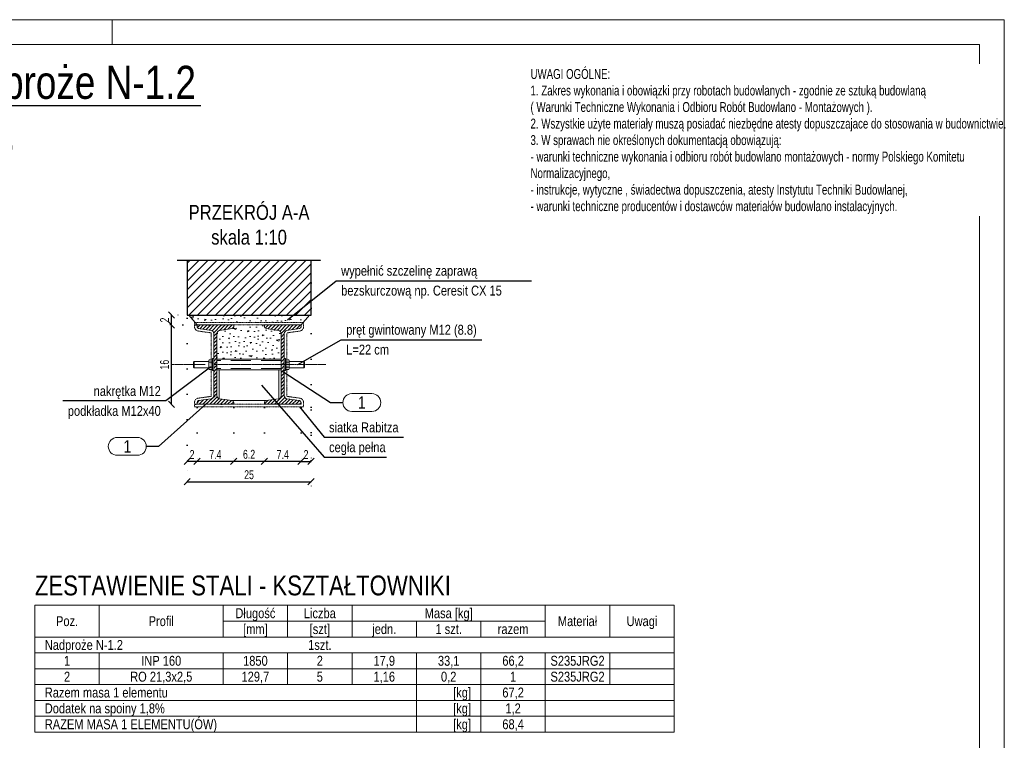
# Model space of a CAD drawing. Header units: millimetres. Extents: x 11149 to 111407, y -107619 to -23630.
# Tile 153 of 245: x 19005 to 19502, y -30736 to -30373. Entities that reach past the tile are written whole.
import ezdxf
from ezdxf.enums import TextEntityAlignment as Align

# ---------------------------------------------------------------- set-up
doc = ezdxf.new("R2010")
doc.units = ezdxf.units.MM
doc.header["$LTSCALE"] = 2
for name, pattern in [('CENTER2', [28.575, 19.05, -3.175, 3.175, -3.175]), ('DOT', [6.35, 0, -6.35]), ('HIDDEN', [9.525, 6.35, -3.175])]:
    doc.linetypes.add(name, pattern=pattern)
doc.layers.get('0').update_dxf_attribs({"plot": 0})
doc.layers.get('Defpoints').update_dxf_attribs({"color": 1})
for name, color, linetype, lineweight in [('e-cad_252', 252, 'HIDDEN', 9), ('e-cad_cienkie', 1, 'Continuous', 9), ('e-cad_kontur', 2, 'Continuous', 25), ('e-cad_opisy', 7, 'Continuous', 9), ('e-cad_osie', 22, 'CENTER2', 9), ('e-cad_stal_kontur', 222, 'Continuous', 20), ('e-cad_stal_ukryte', 222, 'HIDDEN', 9), ('e-cad_stal_wypelnienia', 224, 'Continuous', 9), ('e-cad_wymiary', 4, 'Continuous', 9), ('Opisy', 7, 'Continuous', 13)]:
    doc.layers.add(name, color=color, linetype=linetype, lineweight=lineweight)
doc.layers.add('e-cad_ukryte', color=30, linetype='HIDDEN')
doc.styles.add('e-cad_1', font='arial.ttf', dxfattribs={"width": 0.7})
doc.styles.add('e-cad_2', font='arial.ttf', dxfattribs={"width": 0.8})
doc.dimstyles.new('e-cad_1_10_[cm]', dxfattribs={"dimtxt": 1.8, "dimasz": 1.25, "dimexe": 1.25, "dimexo": 0.625, "dimgap": 0.5, "dimtad": 1, "dimdec": 0, "dimrnd": 1, "dimzin": 1, "dimtxsty": 'e-cad_1', "dimblk": 'OBLIQUE', "dimcen": 2.5, "dimclrd": 256, "dimclre": 252, "dimclrt": 7, "dimadec": 0, "dimazin": 0, "dimtfac": 1, "dimtix": 1, "dimtmove": 2, "dimatfit": 3, "dimldrblk": 'NONE', "dimfxl": 60, "dimfxlon": 1, "dimarcsym": 0})
doc.dimstyles.new('e-cad_1_25_10[cm]', dxfattribs={"dimscale": 2.5, "dimtxt": 1.8, "dimasz": 1.25, "dimexe": 1.25, "dimexo": 0.625, "dimgap": 0.5, "dimtad": 1, "dimdec": 0, "dimlfac": 0.4, "dimrnd": 1, "dimzin": 1, "dimtxsty": 'e-cad_1', "dimblk": 'OBLIQUE', "dimcen": 2.5, "dimclrd": 30, "dimclre": 252, "dimclrt": 7, "dimadec": 0, "dimazin": 0, "dimtfac": 1, "dimtix": 1, "dimtmove": 2, "dimatfit": 3, "dimfxl": 60, "dimfxlon": 1, "dimarcsym": 0})
doc.dimstyles.new('e-cad_1_25_[cm]', dxfattribs={"dimscale": 2.5, "dimtxt": 1.8, "dimasz": 1.25, "dimexe": 1.25, "dimexo": 0.625, "dimgap": 0.5, "dimtad": 1, "dimdec": 0, "dimrnd": 1, "dimzin": 1, "dimtxsty": 'e-cad_1', "dimblk": 'OBLIQUE', "dimcen": 2.5, "dimclrd": 256, "dimclre": 252, "dimclrt": 7, "dimadec": 0, "dimazin": 0, "dimtfac": 1, "dimtix": 1, "dimtmove": 2, "dimatfit": 3, "dimldrblk": 'NONE', "dimfxl": 60, "dimfxlon": 1, "dimarcsym": 0})

# ---------------------------------------------------------------- blocks, each defined once
blk = doc.blocks.new('A3_poziom')
at = {"ltscale": 0.8}
blk.add_line((240, 292), (240, 297), dxfattribs=at)
for points in [[(0, 0), (420, 0), (420, 297), (0, 297)], [(30, 5), (415, 5), (415, 292), (30, 292)]]:
    blk.add_lwpolyline(points, close=True)
blk = doc.blocks.new('e-cad_ZelbetPozycja')
at = {"layer": 'e-cad_opisy', "ltscale": 0.04, "style": 'e-cad_1', "width": 0.8}
for tag, p, height in [('OPIS_1', (0, 1.33), 6.67), ('OPIS_2', (0, -5.33), 4), ('OPIS_4', (16, -5.33), 4), ('OPIS_3', (0, -9.33), 2.67)]:
    blk.add_attdef(tag, p, '', height=height, dxfattribs=at)
at = {"layer": 'e-cad_opisy', "ltscale": 0.04, "style": 'e-cad_1', "width": 0.8, "flags": 1}
for tag, p in [('POZYCJA', (0, -20)), ('ILOSC', (0, -26.67)), ('DODATEK', (0, -33.33))]:
    blk.add_attdef(tag, p, '', height=4, dxfattribs=at)
blk = doc.blocks.new('_None')
blk = doc.blocks.new('_OBLIQUE')
at = {"color": 0, "linetype": 'ByBlock', "lineweight": -2}
blk.add_line((-0.5, -0.5), (0.5, 0.5), dxfattribs=at)
blk = doc.blocks.new('e-cad_StalOpisNiezliczalny_1')
at = {"layer": 'e-cad_cienkie', "ltscale": 0.4}
blk.add_lwpolyline([(5.87, 1.8), (1.78, 1.8, 0.991311), (1.78, -1.8), (5.87, -1.8, 0.991311)], format="xyb", close=True, dxfattribs=at)
at = {"layer": 'e-cad_opisy', "color": 9, "ltscale": 0.04, "style": 'e-cad_1', "width": 0.8}
blk.add_attdef('NR', text='', height=2.5, dxfattribs=at).set_placement((3.83, 0), align=Align.MIDDLE_CENTER)
blk = doc.blocks.new('*D2386')
at = {"layer": 'Defpoints', "color": 0, "ltscale": 0.5}
for p in [(19147.14, -30566.52), (19152.14, -30566.45), (19152.14, -30595.34)]:
    blk.add_point(p, dxfattribs=at)
at = {"layer": 'e-cad_wymiary', "color": 252, "linetype": 'DOT', "lineweight": -2}
for p, q in [((19147.14, -30568.08), (19147.14, -30598.46)), ((19152.14, -30568.01), (19152.14, -30598.46))]:
    blk.add_line(p, q, dxfattribs=at)
at = {"layer": 'e-cad_wymiary', "color": 30, "lineweight": -2}
blk.add_line((19147.14, -30595.34), (19152.14, -30595.34), dxfattribs=at)
at = {"layer": 'e-cad_wymiary', "color": 30, "lineweight": -2, "ltscale": 0.5, "xscale": 3.125, "yscale": 3.125, "zscale": 3.125, "rotation": 180}
blk.add_blockref('_OBLIQUE', (19147.14, -30595.34), dxfattribs=at)
at = {"layer": 'e-cad_wymiary', "color": 30, "lineweight": -2, "ltscale": 0.5, "xscale": 3.125, "yscale": 3.125, "zscale": 3.125}
blk.add_blockref('_OBLIQUE', (19152.14, -30595.34), dxfattribs=at)
at = {"layer": 'e-cad_wymiary', "color": 7, "ltscale": 0.5, "insert": (19149.64, -30591.83), "char_height": 4.5, "attachment_point": 5, "style": 'e-cad_1'}
blk.add_mtext('2', dxfattribs=at)
blk = doc.blocks.new('*D2387')
at = {"layer": 'Defpoints', "color": 0, "ltscale": 0.5}
for p in [(19152.14, -30503.74), (19089.64, -30521.52), (19152.14, -30605.6)]:
    blk.add_point(p, dxfattribs=at)
at = {"layer": 'e-cad_wymiary', "color": 252, "linetype": 'DOT', "lineweight": -2}
for p, q in [((19152.14, -30505.3), (19152.14, -30608.73)), ((19089.64, -30523.08), (19089.64, -30608.73))]:
    blk.add_line(p, q, dxfattribs=at)
at = {"layer": 'e-cad_wymiary', "color": 30, "lineweight": -2}
blk.add_line((19089.64, -30605.6), (19152.14, -30605.6), dxfattribs=at)
at = {"layer": 'e-cad_wymiary', "color": 30, "lineweight": -2, "ltscale": 0.5, "xscale": 3.125, "yscale": 3.125, "zscale": 3.125, "rotation": 180}
blk.add_blockref('_OBLIQUE', (19089.64, -30605.6), dxfattribs=at)
at = {"layer": 'e-cad_wymiary', "color": 30, "lineweight": -2, "ltscale": 0.5, "xscale": 3.125, "yscale": 3.125, "zscale": 3.125}
blk.add_blockref('_OBLIQUE', (19152.14, -30605.6), dxfattribs=at)
at = {"layer": 'e-cad_wymiary', "color": 7, "ltscale": 0.5, "insert": (19120.89, -30602.06), "char_height": 4.5, "attachment_point": 5, "style": 'e-cad_1'}
blk.add_mtext('25', dxfattribs=at)
blk = doc.blocks.new('*D2388')
at = {"layer": 'Defpoints', "color": 0, "ltscale": 0.5}
for p in [(19094.64, -30566.52), (19113.14, -30566.52), (19094.64, -30595.34)]:
    blk.add_point(p, dxfattribs=at)
at = {"layer": 'e-cad_wymiary', "color": 252, "linetype": 'DOT', "lineweight": -2}
for p, q in [((19094.64, -30568.08), (19094.64, -30598.46)), ((19113.14, -30568.08), (19113.14, -30598.46))]:
    blk.add_line(p, q, dxfattribs=at)
at = {"layer": 'e-cad_wymiary', "color": 30, "lineweight": -2}
blk.add_line((19113.14, -30595.34), (19094.64, -30595.34), dxfattribs=at)
at = {"layer": 'e-cad_wymiary', "color": 30, "lineweight": -2, "ltscale": 0.5, "xscale": 3.125, "yscale": 3.125, "zscale": 3.125, "rotation": 180}
blk.add_blockref('_OBLIQUE', (19094.64, -30595.34), dxfattribs=at)
at = {"layer": 'e-cad_wymiary', "color": 30, "lineweight": -2, "ltscale": 0.5, "xscale": 3.125, "yscale": 3.125, "zscale": 3.125}
blk.add_blockref('_OBLIQUE', (19113.14, -30595.34), dxfattribs=at)
at = {"layer": 'e-cad_wymiary', "color": 7, "ltscale": 0.5, "insert": (19103.89, -30591.84), "char_height": 4.5, "attachment_point": 5, "style": 'e-cad_1'}
blk.add_mtext('7.4', dxfattribs=at)
blk = doc.blocks.new('*D2389')
at = {"layer": 'Defpoints', "color": 0, "ltscale": 0.5}
for p in [(19089.64, -30521.52), (19094.64, -30566.52), (19089.64, -30595.34)]:
    blk.add_point(p, dxfattribs=at)
at = {"layer": 'e-cad_wymiary', "color": 252, "linetype": 'DOT', "lineweight": -2}
for p, q in [((19089.64, -30523.08), (19089.64, -30598.46)), ((19094.64, -30568.08), (19094.64, -30598.46))]:
    blk.add_line(p, q, dxfattribs=at)
at = {"layer": 'e-cad_wymiary', "color": 30, "lineweight": -2}
blk.add_line((19094.64, -30595.34), (19089.64, -30595.34), dxfattribs=at)
at = {"layer": 'e-cad_wymiary', "color": 30, "lineweight": -2, "ltscale": 0.5, "xscale": 3.125, "yscale": 3.125, "zscale": 3.125, "rotation": 180}
blk.add_blockref('_OBLIQUE', (19089.64, -30595.34), dxfattribs=at)
at = {"layer": 'e-cad_wymiary', "color": 30, "lineweight": -2, "ltscale": 0.5, "xscale": 3.125, "yscale": 3.125, "zscale": 3.125}
blk.add_blockref('_OBLIQUE', (19094.64, -30595.34), dxfattribs=at)
at = {"layer": 'e-cad_wymiary', "color": 7, "ltscale": 0.5, "insert": (19092.14, -30591.83), "char_height": 4.5, "attachment_point": 5, "style": 'e-cad_1'}
blk.add_mtext('2', dxfattribs=at)
blk = doc.blocks.new('*D2390')
at = {"layer": 'Defpoints', "color": 0, "ltscale": 0.5}
for p in [(19113.14, -30566.52), (19128.64, -30566.52), (19113.14, -30595.34)]:
    blk.add_point(p, dxfattribs=at)
at = {"layer": 'e-cad_wymiary', "color": 252, "linetype": 'DOT', "lineweight": -2}
for p, q in [((19113.14, -30568.08), (19113.14, -30598.46)), ((19128.64, -30568.08), (19128.64, -30598.46))]:
    blk.add_line(p, q, dxfattribs=at)
at = {"layer": 'e-cad_wymiary', "color": 30, "lineweight": -2}
blk.add_line((19128.64, -30595.34), (19113.14, -30595.34), dxfattribs=at)
at = {"layer": 'e-cad_wymiary', "color": 30, "lineweight": -2, "ltscale": 0.5, "xscale": 3.125, "yscale": 3.125, "zscale": 3.125, "rotation": 180}
blk.add_blockref('_OBLIQUE', (19113.14, -30595.34), dxfattribs=at)
at = {"layer": 'e-cad_wymiary', "color": 30, "lineweight": -2, "ltscale": 0.5, "xscale": 3.125, "yscale": 3.125, "zscale": 3.125}
blk.add_blockref('_OBLIQUE', (19128.64, -30595.34), dxfattribs=at)
at = {"layer": 'e-cad_wymiary', "color": 7, "ltscale": 0.5, "insert": (19120.89, -30591.79), "char_height": 4.5, "attachment_point": 5, "style": 'e-cad_1'}
blk.add_mtext('6.2', dxfattribs=at)
blk = doc.blocks.new('*D2391')
at = {"layer": 'Defpoints', "color": 0, "ltscale": 0.5}
for p in [(19128.64, -30566.52), (19128.64, -30595.34), (19147.14, -30595.34)]:
    blk.add_point(p, dxfattribs=at)
at = {"layer": 'e-cad_wymiary', "color": 252, "linetype": 'DOT', "lineweight": -2}
for p, q in [((19128.64, -30568.08), (19128.64, -30598.46)), ((19147.14, -30593.78), (19147.14, -30592.21))]:
    blk.add_line(p, q, dxfattribs=at)
at = {"layer": 'e-cad_wymiary', "color": 30, "lineweight": -2}
blk.add_line((19147.14, -30595.34), (19128.64, -30595.34), dxfattribs=at)
at = {"layer": 'e-cad_wymiary', "color": 30, "lineweight": -2, "ltscale": 0.5, "xscale": 3.125, "yscale": 3.125, "zscale": 3.125, "rotation": 180}
blk.add_blockref('_OBLIQUE', (19128.64, -30595.34), dxfattribs=at)
at = {"layer": 'e-cad_wymiary', "color": 30, "lineweight": -2, "ltscale": 0.5, "xscale": 3.125, "yscale": 3.125, "zscale": 3.125}
blk.add_blockref('_OBLIQUE', (19147.14, -30595.34), dxfattribs=at)
at = {"layer": 'e-cad_wymiary', "color": 7, "ltscale": 0.5, "insert": (19137.89, -30591.84), "char_height": 4.5, "attachment_point": 5, "style": 'e-cad_1'}
blk.add_mtext('7.4', dxfattribs=at)
blk = doc.blocks.new('*D2392')
at = {"layer": 'Defpoints', "color": 0, "ltscale": 0.5}
for p in [(19081.8, -30526.52), (19108.47, -30526.52), (19108.47, -30566.52)]:
    blk.add_point(p, dxfattribs=at)
at = {"layer": 'e-cad_wymiary', "color": 252, "linetype": 'DOT', "lineweight": -2}
for p, q in [((19106.91, -30526.52), (19078.67, -30526.52)), ((19106.91, -30566.52), (19078.67, -30566.52))]:
    blk.add_line(p, q, dxfattribs=at)
at = {"layer": 'e-cad_wymiary', "color": 30, "lineweight": -2}
blk.add_line((19081.8, -30566.52), (19081.8, -30526.52), dxfattribs=at)
at = {"layer": 'e-cad_wymiary', "color": 30, "lineweight": -2, "ltscale": 0.5, "xscale": 3.125, "yscale": 3.125, "zscale": 3.125}
for p, rotation in [((19081.8, -30526.52), 90), ((19081.8, -30566.52), 270)]:
    blk.add_blockref('_OBLIQUE', p, dxfattribs=dict(at, rotation=rotation))
at = {"layer": 'e-cad_wymiary', "color": 7, "ltscale": 0.5, "insert": (19078.25, -30546.52), "char_height": 4.5, "attachment_point": 5, "rotation": 90, "style": 'e-cad_1'}
blk.add_mtext('16', dxfattribs=at)
blk = doc.blocks.new('*D2393')
at = {"layer": 'Defpoints', "color": 0, "ltscale": 0.5}
for p in [(19081.8, -30521.52), (19099.58, -30521.52), (19108.47, -30526.52)]:
    blk.add_point(p, dxfattribs=at)
at = {"layer": 'e-cad_wymiary', "color": 252, "linetype": 'DOT', "lineweight": -2, "ltscale": 0.5}
for p, q in [((19098.01, -30521.52), (19078.67, -30521.52)), ((19106.91, -30526.52), (19078.67, -30526.52))]:
    blk.add_line(p, q, dxfattribs=at)
at = {"layer": 'e-cad_wymiary', "color": 30, "lineweight": -2, "ltscale": 0.5}
blk.add_line((19081.8, -30526.52), (19081.8, -30521.52), dxfattribs=at)
at = {"layer": 'e-cad_wymiary', "color": 30, "lineweight": -2, "ltscale": 0.5, "xscale": 3.125, "yscale": 3.125, "zscale": 3.125}
for p, rotation in [((19081.8, -30521.52), 90), ((19081.8, -30526.52), 270)]:
    blk.add_blockref('_OBLIQUE', p, dxfattribs=dict(at, rotation=rotation))
at = {"layer": 'e-cad_wymiary', "color": 7, "ltscale": 0.5, "insert": (19078.29, -30524.02), "char_height": 4.5, "attachment_point": 5, "rotation": 90, "style": 'e-cad_1'}
blk.add_mtext('2', dxfattribs=at)

msp = doc.modelspace()

# ---------------------------------------------------------------- hatches: boundary and pattern name
at = {"layer": 'e-cad_252', "ltscale": 10}
h = msp.add_hatch(dxfattribs=at)
h.set_pattern_fill('ANSI31', color=256, angle=360)
h.set_pattern_definition([(45, (14848.7083, -30228.235), (-2.245064, 2.245064), [])])
h.paths.add_polyline_path([(19089.64, -30493.77), (19089.64, -30521.52), (19152.14, -30521.52), (19152.14, -30493.77)])
at = {"layer": 'e-cad_252', "ltscale": 0.8}
h = msp.add_hatch(dxfattribs=at)
h.set_pattern_fill('CONC', color=256, scale=0.625, angle=30)
h.set_pattern_definition([(30, (9561.933, -34353.94), (-7.9375, 13.748153), [0, -15.875]), (30, (9564.849, -34358.672), (-7.9375, 13.748153), [0, -15.875]), (30, (9560.975, -34351.01), (-7.9375, 13.748153), [0, -15.875]), (8.1986, (9556.2869, -34359.3997), (49.1819629, 10.0643501), [1.709785, -83.77971]), (246.8699, (9557.9792, -34359.156), (25.3694577, 51.3088076), [0.79375, -78.58125]), (160.6013, (9557.6674, -34359.8858), (116.36576442, -42.80140287), [1.463596, -144.896665]), (236.5651, (9554.083, -34364.155), (-5.8106313, -21.6856646), [0.35498, -35.142599]), (356.3099, (9553.8874, -34364.4512), (35.433811, 2.1268249), [0.57239, -56.66575]), (138.4349, (9554.4586, -34364.488), (-29.6231348, 19.5588252), [0.502015, -49.699148]), (255, (9563.676, -34360.45), (7.937502, -13.748158), [0.673513, -21.777119]), (30, (9563.501, -34361.1), (5.810653, 21.685653), [0.9525, -14.9225]), (165, (9564.326, -34360.624), (-13.748158, -7.937502), [0.673513, -21.777119]), (281.5651, (9556.946, -34352.6035), (-2.126872, 35.4337999), [0.502015, -49.699148]), (30, (9557.046, -34353.095), (5.810653, 21.685653), [0.79375, -15.08125]), (173.1301, (9557.7338, -34352.6984), (-57.1194597, 3.6838089), [0.79375, -78.58125]), (243.6901, (9549.58, -34356.673), (19.5587899, 29.6231681), [0.57239, -56.66575]), (11.5651, (9549.326, -34357.186), (-35.4337999, -2.126872), [1.00403, -49.197133]), (156.8699, (9550.3098, -34356.9847), (51.3088076, -25.3694577), [0.79375, -78.58125]), (30, (9553.884, -34354.921), (-7.9375, 13.748153), [0, -15.875]), (30, (9552.236, -34360.639), (-7.9375, 13.748153), [0, -15.875]), (30, (9559.022, -34363.503), (-7.9375, 13.748153), [0, -15.875]), (30, (9560.274, -34357.098), (-7.9375, 13.748153), [0, -15.875]), (30, (9554.937, -34357.063), (-7.9375, 13.748153), [0, -15.875]), (30, (9551.675, -34358.396), (-7.9375, 13.748153), [0, -15.875]), (30, (9553.388, -34358.507), (-7.9375, 13.748153), [0, -15.875]), (30, (9554.743, -34362.124), (-7.9375, 13.748153), [0, -15.875]), (30, (9551.126, -34363.479), (-7.9375, 13.748153), [0, -15.875]), (30, (9549.438, -34360.238), (-7.9375, 13.748153), [0, -15.875]), (30, (9547.28, -34357.451), (-7.9375, 13.748153), [0, -15.875]), (30, (9551.224, -34354.44), (-7.9375, 13.748153), [0, -15.875]), (30, (9553.931, -34352.144), (-7.9375, 13.748153), [0, -15.875]), (30, (9559.06, -34349.916), (-7.9375, 13.748153), [0, -15.875]), (30, (9558.221, -34356.083), (-7.9375, 13.748153), [0, -15.875]), (30, (9555.418, -34354.402), (-7.9375, 13.748153), [0, -15.875]), (30, (9560.328, -34360.366), (-7.9375, 13.748153), [0, -15.875]), (30, (9556.6, -34363.435), (-7.9375, 13.748153), [0, -15.875]), (30, (9562.471, -34364.078), (-7.9375, 13.748153), [0, -15.875]), (30, (9557.458, -34365.873), (-7.9375, 13.748153), [0, -15.875]), (30, (9553.296, -34368.825), (-7.9375, 13.748153), [0, -15.875]), (30, (9555.343, -34368.56), (-7.9375, 13.748153), [0, -15.875]), (30, (9554.37, -34366.556), (-7.9375, 13.748153), [0, -15.875]), (30, (9564.85, -34363.438), (-7.9375, 13.748153), [0, -15.875]), (30, (9563.246, -34356.848), (-7.9375, 13.748153), [0, -15.875]), (30, (9560.177, -34353.12), (-7.9375, 13.748153), [0, -15.875]), (30, (9559.568, -34366.67), (-7.9375, 13.748153), [0, -15.875])])
h.paths.add_polyline_path([(19151.35, -30521.52), (19148.19, -30525.27), (19093.59, -30525.27), (19090.43, -30521.52)])
h = msp.add_hatch(dxfattribs=at)
h.set_pattern_fill('CONC', color=256, scale=0.625, angle=30)
h.set_pattern_definition([(30, (9561.933, -34353.94), (-7.9375, 13.748153), [0, -15.875]), (30, (9564.849, -34358.672), (-7.9375, 13.748153), [0, -15.875]), (30, (9560.975, -34351.01), (-7.9375, 13.748153), [0, -15.875]), (8.1986, (9556.2869, -34359.3997), (49.1819629, 10.0643501), [1.709785, -83.77971]), (246.8699, (9557.9792, -34359.156), (25.3694577, 51.3088076), [0.79375, -78.58125]), (160.6013, (9557.6674, -34359.8858), (116.36576442, -42.80140287), [1.463596, -144.896665]), (236.5651, (9554.083, -34364.155), (-5.8106313, -21.6856646), [0.35498, -35.142599]), (356.3099, (9553.8874, -34364.4512), (35.433811, 2.1268249), [0.57239, -56.66575]), (138.4349, (9554.4586, -34364.488), (-29.6231348, 19.5588252), [0.502015, -49.699148]), (255, (9563.676, -34360.45), (7.937502, -13.748158), [0.673513, -21.777119]), (30, (9563.501, -34361.1), (5.810653, 21.685653), [0.9525, -14.9225]), (165, (9564.326, -34360.624), (-13.748158, -7.937502), [0.673513, -21.777119]), (281.5651, (9556.946, -34352.6035), (-2.126872, 35.4337999), [0.502015, -49.699148]), (30, (9557.046, -34353.095), (5.810653, 21.685653), [0.79375, -15.08125]), (173.1301, (9557.7338, -34352.6984), (-57.1194597, 3.6838089), [0.79375, -78.58125]), (243.6901, (9549.58, -34356.673), (19.5587899, 29.6231681), [0.57239, -56.66575]), (11.5651, (9549.326, -34357.186), (-35.4337999, -2.126872), [1.00403, -49.197133]), (156.8699, (9550.3098, -34356.9847), (51.3088076, -25.3694577), [0.79375, -78.58125]), (30, (9553.884, -34354.921), (-7.9375, 13.748153), [0, -15.875]), (30, (9552.236, -34360.639), (-7.9375, 13.748153), [0, -15.875]), (30, (9559.022, -34363.503), (-7.9375, 13.748153), [0, -15.875]), (30, (9560.274, -34357.098), (-7.9375, 13.748153), [0, -15.875]), (30, (9554.937, -34357.063), (-7.9375, 13.748153), [0, -15.875]), (30, (9551.675, -34358.396), (-7.9375, 13.748153), [0, -15.875]), (30, (9553.388, -34358.507), (-7.9375, 13.748153), [0, -15.875]), (30, (9554.743, -34362.124), (-7.9375, 13.748153), [0, -15.875]), (30, (9551.126, -34363.479), (-7.9375, 13.748153), [0, -15.875]), (30, (9549.438, -34360.238), (-7.9375, 13.748153), [0, -15.875]), (30, (9547.28, -34357.451), (-7.9375, 13.748153), [0, -15.875]), (30, (9551.224, -34354.44), (-7.9375, 13.748153), [0, -15.875]), (30, (9553.931, -34352.144), (-7.9375, 13.748153), [0, -15.875]), (30, (9559.06, -34349.916), (-7.9375, 13.748153), [0, -15.875]), (30, (9558.221, -34356.083), (-7.9375, 13.748153), [0, -15.875]), (30, (9555.418, -34354.402), (-7.9375, 13.748153), [0, -15.875]), (30, (9560.328, -34360.366), (-7.9375, 13.748153), [0, -15.875]), (30, (9556.6, -34363.435), (-7.9375, 13.748153), [0, -15.875]), (30, (9562.471, -34364.078), (-7.9375, 13.748153), [0, -15.875]), (30, (9557.458, -34365.873), (-7.9375, 13.748153), [0, -15.875]), (30, (9553.296, -34368.825), (-7.9375, 13.748153), [0, -15.875]), (30, (9555.343, -34368.56), (-7.9375, 13.748153), [0, -15.875]), (30, (9554.37, -34366.556), (-7.9375, 13.748153), [0, -15.875]), (30, (9564.85, -34363.438), (-7.9375, 13.748153), [0, -15.875]), (30, (9563.246, -34356.848), (-7.9375, 13.748153), [0, -15.875]), (30, (9560.177, -34353.12), (-7.9375, 13.748153), [0, -15.875]), (30, (9559.568, -34366.67), (-7.9375, 13.748153), [0, -15.875])])
h.paths.add_polyline_path([(19128.64, -30526.52), (19113.14, -30526.52), (19113.14, -30527.42, -0.368919), (19112.32, -30528.36), (19106.03, -30529.24, 0.368919), (19104.68, -30530.8), (19104.68, -30543.85), (19137.1, -30543.85), (19137.1, -30530.8, 0.368919), (19135.75, -30529.24), (19129.46, -30528.36, -0.368919), (19128.64, -30527.42)])
at = {"layer": 'e-cad_stal_wypelnienia', "ltscale": 0.02}
h = msp.add_hatch(dxfattribs=at)
h.set_pattern_fill('ANSI31', color=256, scale=0.4, angle=360, style=0)
h.set_pattern_definition([(45, (-2962.9338, -47540.5315), (-0.89802561, 0.89802561), [])])
edge = h.paths.add_edge_path()
edge.add_line((19094.64, -30566.52), (19094.64, -30565.62))
edge.add_ellipse((19095.6, -30565.62), major_axis=(-0.96, 0), ratio=1, start_angle=278.4848, end_angle=359.4848, ccw=False)
edge.add_line((19095.46, -30564.68), (19101.75, -30563.79))
edge.add_ellipse((19101.51, -30562.22), major_axis=(1.59, 0), ratio=1, start_angle=278.4848, end_angle=359.4848)
edge.add_line((19103.1, -30562.23), (19103.1, -30530.8))
edge.add_ellipse((19101.51, -30530.81), major_axis=(1.59, 0), ratio=1, start_angle=0.5152, end_angle=81.5152)
edge.add_line((19101.75, -30529.24), (19095.46, -30528.36))
edge.add_ellipse((19095.6, -30527.41), major_axis=(-0.947, -0.159), ratio=1, start_angle=350.9555, end_angle=431.9555, ccw=False)
edge.add_line((19094.64, -30527.42), (19094.64, -30526.52))
edge.add_line((19094.64, -30526.52), (19113.14, -30526.52))
edge.add_line((19113.14, -30526.52), (19113.14, -30527.42))
edge.add_ellipse((19112.18, -30527.41), major_axis=(-0.96, 0), ratio=1, start_angle=458.4848, end_angle=539.4848, ccw=False)
edge.add_line((19112.32, -30528.36), (19106.03, -30529.24))
edge.add_ellipse((19106.27, -30530.81), major_axis=(1.59, 0), ratio=1, start_angle=98.4848, end_angle=179.4848)
edge.add_line((19104.68, -30530.8), (19104.68, -30562.23))
edge.add_ellipse((19106.27, -30562.22), major_axis=(1.59, 0), ratio=1, start_angle=180.5152, end_angle=261.5152)
edge.add_line((19106.03, -30563.79), (19112.32, -30564.68))
edge.add_ellipse((19112.18, -30565.62), major_axis=(-0.947, -0.159), ratio=1, start_angle=530.9555, end_angle=611.9555, ccw=False)
edge.add_line((19113.14, -30565.62), (19113.14, -30566.52))
edge.add_line((19113.14, -30566.52), (19094.64, -30566.52))
h = msp.add_hatch(dxfattribs=at)
h.set_pattern_fill('ANSI31', color=256, scale=0.4, angle=180, style=0)
h.set_pattern_definition([(225, (-3039.8536, -47540.5315), (0.89802561, -0.89802561), [])])
edge = h.paths.add_edge_path()
edge.add_line((19128.64, -30565.62), (19128.64, -30566.52))
edge.add_line((19128.64, -30566.52), (19147.14, -30566.52))
edge.add_line((19147.14, -30566.52), (19147.14, -30565.62))
edge.add_ellipse((19146.18, -30565.62), major_axis=(0.933, 0.228), ratio=1, start_angle=346.7782, end_angle=427.7782)
edge.add_line((19146.32, -30564.68), (19140.03, -30563.79))
edge.add_ellipse((19140.27, -30562.22), major_axis=(-1.59, 0), ratio=1, start_angle=360.5152, end_angle=441.5152, ccw=False)
edge.add_line((19138.68, -30562.23), (19138.68, -30530.8))
edge.add_ellipse((19140.27, -30530.81), major_axis=(-1.59, 0), ratio=1, start_angle=278.4848, end_angle=359.4848, ccw=False)
edge.add_line((19140.03, -30529.24), (19146.32, -30528.36))
edge.add_ellipse((19146.18, -30527.41), major_axis=(0.868, 0.41), ratio=1, start_angle=253.2323, end_angle=334.2323)
edge.add_line((19147.14, -30527.42), (19147.14, -30526.52))
edge.add_line((19147.14, -30526.52), (19128.64, -30526.52))
edge.add_line((19128.64, -30526.52), (19128.64, -30527.42))
edge.add_ellipse((19129.6, -30527.41), major_axis=(0.933, 0.228), ratio=1, start_angle=166.7782, end_angle=247.7782)
edge.add_line((19129.46, -30528.36), (19135.75, -30529.24))
edge.add_ellipse((19135.51, -30530.81), major_axis=(-1.59, 0), ratio=1, start_angle=180.5152, end_angle=261.5152, ccw=False)
edge.add_line((19137.1, -30530.8), (19137.1, -30562.23))
edge.add_ellipse((19135.51, -30562.22), major_axis=(-1.59, 0), ratio=1, start_angle=458.4848, end_angle=539.4848, ccw=False)
edge.add_line((19135.75, -30563.79), (19129.46, -30564.68))
edge.add_ellipse((19129.6, -30565.62), major_axis=(0.868, 0.41), ratio=1, start_angle=73.2323, end_angle=154.2323)

# ---------------------------------------------------------------- linework, layer by layer
at = {"layer": 'e-cad_cienkie', "color": 0, "ltscale": 0.8}
for points in [[(19100.79, -30545.27, -0.302267), (19100.79, -30544.03)], [(19100.79, -30547.75, -0.151134), (19100.79, -30545.27)], [(19140.99, -30545.27, 0.302267), (19140.99, -30544.03)], [(19140.99, -30547.75, 0.151134), (19140.99, -30545.27)], [(19100.79, -30548.99, -0.302267), (19100.79, -30547.75)], [(19140.99, -30548.99, 0.302267), (19140.99, -30547.75)]]:
    msp.add_lwpolyline(points, format="xyb", dxfattribs=at)
for points in [[(19100.6, -30548.37), (19100.6, -30544.65)], [(19102.48, -30545.27), (19100.6, -30545.27)], [(19102.48, -30544.03), (19100.79, -30544.03)], [(19103.1, -30549.51), (19103.1, -30543.51), (19102.48, -30543.51), (19102.48, -30549.51), (19103.1, -30549.51)], [(19102.48, -30548.99), (19102.48, -30544.03)], [(19138.68, -30549.51), (19138.68, -30543.51), (19139.3, -30543.51), (19139.3, -30549.51), (19138.68, -30549.51)], [(19139.3, -30544.03), (19140.99, -30544.03)], [(19139.3, -30548.99), (19139.3, -30544.03)], [(19139.3, -30545.27), (19141.18, -30545.27)], [(19141.18, -30548.37), (19141.18, -30544.65)], [(19102.48, -30547.75), (19100.6, -30547.75)], [(19102.48, -30548.99), (19100.79, -30548.99)], [(19139.3, -30547.75), (19141.18, -30547.75)], [(19139.3, -30548.99), (19140.99, -30548.99)]]:
    msp.add_lwpolyline(points, dxfattribs=at)
at = {"layer": 'e-cad_cienkie', "ltscale": 0.5}
for points in [[(19012.84, -30683.9), (19045.34, -30683.9), (19045.34, -30667.9), (19012.84, -30667.9)], [(19045.34, -30683.9), (19107.84, -30683.9), (19107.84, -30667.9), (19045.34, -30667.9)], [(19107.84, -30675.9), (19140.34, -30675.9), (19140.34, -30667.9), (19107.84, -30667.9)], [(19140.34, -30675.9), (19172.84, -30675.9), (19172.84, -30667.9), (19140.34, -30667.9)], [(19172.84, -30675.9), (19270.34, -30675.9), (19270.34, -30667.9), (19172.84, -30667.9)], [(19270.34, -30683.9), (19302.84, -30683.9), (19302.84, -30667.9), (19270.34, -30667.9)], [(19302.84, -30683.9), (19335.34, -30683.9), (19335.34, -30667.9), (19302.84, -30667.9)], [(19107.84, -30683.9), (19140.34, -30683.9), (19140.34, -30675.9), (19107.84, -30675.9)], [(19140.34, -30683.9), (19172.84, -30683.9), (19172.84, -30675.9), (19140.34, -30675.9)], [(19172.84, -30683.9), (19205.34, -30683.9), (19205.34, -30675.9), (19172.84, -30675.9)], [(19205.34, -30683.9), (19237.84, -30683.9), (19237.84, -30675.9), (19205.34, -30675.9)], [(19237.84, -30683.9), (19270.34, -30683.9), (19270.34, -30675.9), (19237.84, -30675.9)], [(19012.84, -30691.9), (19335.34, -30691.9), (19335.34, -30683.9), (19012.84, -30683.9)], [(19012.84, -30699.9), (19045.34, -30699.9), (19045.34, -30691.9), (19012.84, -30691.9)], [(19045.34, -30699.9), (19107.84, -30699.9), (19107.84, -30691.9), (19045.34, -30691.9)], [(19107.84, -30699.9), (19140.34, -30699.9), (19140.34, -30691.9), (19107.84, -30691.9)], [(19140.34, -30699.9), (19172.84, -30699.9), (19172.84, -30691.9), (19140.34, -30691.9)], [(19172.84, -30699.9), (19205.34, -30699.9), (19205.34, -30691.9), (19172.84, -30691.9)], [(19205.34, -30699.9), (19237.84, -30699.9), (19237.84, -30691.9), (19205.34, -30691.9)], [(19237.84, -30699.9), (19270.34, -30699.9), (19270.34, -30691.9), (19237.84, -30691.9)], [(19270.34, -30699.9), (19302.84, -30699.9), (19302.84, -30691.9), (19270.34, -30691.9)], [(19302.84, -30699.9), (19335.34, -30699.9), (19335.34, -30691.9), (19302.84, -30691.9)], [(19012.84, -30707.9), (19045.34, -30707.9), (19045.34, -30699.9), (19012.84, -30699.9)], [(19045.34, -30707.9), (19107.84, -30707.9), (19107.84, -30699.9), (19045.34, -30699.9)], [(19107.84, -30707.9), (19140.34, -30707.9), (19140.34, -30699.9), (19107.84, -30699.9)], [(19140.34, -30707.9), (19172.84, -30707.9), (19172.84, -30699.9), (19140.34, -30699.9)], [(19172.84, -30707.9), (19205.34, -30707.9), (19205.34, -30699.9), (19172.84, -30699.9)], [(19205.34, -30707.9), (19237.84, -30707.9), (19237.84, -30699.9), (19205.34, -30699.9)], [(19237.84, -30707.9), (19270.34, -30707.9), (19270.34, -30699.9), (19237.84, -30699.9)], [(19270.34, -30707.9), (19302.84, -30707.9), (19302.84, -30699.9), (19270.34, -30699.9)], [(19302.84, -30707.9), (19335.34, -30707.9), (19335.34, -30699.9), (19302.84, -30699.9)], [(19012.84, -30715.9), (19205.34, -30715.9), (19205.34, -30707.9), (19012.84, -30707.9)], [(19205.34, -30715.9), (19237.84, -30715.9), (19237.84, -30707.9), (19205.34, -30707.9)], [(19237.84, -30715.9), (19270.34, -30715.9), (19270.34, -30707.9), (19237.84, -30707.9)], [(19270.34, -30715.9), (19335.34, -30715.9), (19335.34, -30707.9), (19270.34, -30707.9)], [(19012.84, -30723.9), (19205.34, -30723.9), (19205.34, -30715.9), (19012.84, -30715.9)], [(19205.34, -30723.9), (19237.84, -30723.9), (19237.84, -30715.9), (19205.34, -30715.9)], [(19237.84, -30723.9), (19270.34, -30723.9), (19270.34, -30715.9), (19237.84, -30715.9)], [(19270.34, -30723.9), (19335.34, -30723.9), (19335.34, -30715.9), (19270.34, -30715.9)], [(19012.84, -30731.9), (19205.34, -30731.9), (19205.34, -30723.9), (19012.84, -30723.9)], [(19205.34, -30731.9), (19237.84, -30731.9), (19237.84, -30723.9), (19205.34, -30723.9)], [(19237.84, -30731.9), (19270.34, -30731.9), (19270.34, -30723.9), (19237.84, -30723.9)], [(19270.34, -30731.9), (19335.34, -30731.9), (19335.34, -30723.9), (19270.34, -30723.9)]]:
    msp.add_lwpolyline(points, close=True, dxfattribs=at)
at = {"layer": 'e-cad_kontur', "ltscale": 0.8}
for p, q in [((19089.64, -30493.77), (19089.64, -30521.52)), ((19152.14, -30521.52), (19152.14, -30493.77)), ((19089.64, -30521.52), (19152.14, -30521.52))]:
    msp.add_line(p, q, dxfattribs=at)
at = {"layer": 'e-cad_opisy', "color": 0, "linetype": 'HIDDEN', "ltscale": 4}
for p, q in [((19092.9, -30545.3), (19092.9, -30547.72)), ((19093.28, -30544.92), (19093.28, -30548.1)), ((19148.5, -30544.92), (19148.5, -30548.1)), ((19148.88, -30545.3), (19148.88, -30547.72))]:
    msp.add_line(p, q, dxfattribs=at)
for points in [[(19092.9, -30545.3), (19093.28, -30544.92), (19100.6, -30544.92)], [(19148.88, -30545.3), (19148.5, -30544.92), (19141.18, -30544.92)], [(19092.9, -30547.72), (19093.28, -30548.1), (19100.6, -30548.1)], [(19148.88, -30547.72), (19148.5, -30548.1), (19141.18, -30548.1)]]:
    msp.add_lwpolyline(points, dxfattribs=at)
at = {"layer": 'e-cad_opisy', "ltscale": 0.5}
msp.add_lwpolyline([(19135.89, -30549.18), (19105.89, -30549.18), (19105.89, -30563.77), (19112.32, -30564.68), (19129.46, -30564.68), (19135.89, -30563.77), (19135.89, -30549.18)], dxfattribs=at)
at = {"layer": 'e-cad_osie', "ltscale": 0.02}
for points in [[(19082.14, -30546.52), (19098.67, -30546.52)], [(19159.64, -30546.52), (19103.19, -30546.52)]]:
    msp.add_lwpolyline(points, dxfattribs=at)
at = {"layer": 'e-cad_stal_kontur', "linetype": 'HIDDEN', "ltscale": 0.01}
for p, q in [((19093.39, -30527.42), (19093.39, -30525.27)), ((19148.39, -30525.27), (19093.39, -30525.27)), ((19148.39, -30527.42), (19148.39, -30525.27)), ((19101.57, -30530.48), (19095.28, -30529.6)), ((19101.85, -30562.23), (19101.85, -30530.81)), ((19113.14, -30526.52), (19128.64, -30526.52)), ((19139.93, -30562.23), (19139.93, -30530.81)), ((19140.22, -30530.48), (19146.5, -30529.6)), ((19093.39, -30567.77), (19093.39, -30565.61)), ((19095.28, -30563.44), (19101.57, -30562.56)), ((19146.5, -30563.44), (19140.22, -30562.56)), ((19148.39, -30567.77), (19148.39, -30565.61)), ((19093.39, -30567.77), (19108.47, -30567.77)), ((19148.39, -30567.77), (19108.89, -30567.77)), ((19128.64, -30566.52), (19113.14, -30566.52))]:
    msp.add_line(p, q, dxfattribs=at)
at = {"layer": 'e-cad_stal_kontur', "ltscale": 0.02}
for points in [[(19094.64, -30566.52), (19094.64, -30565.62, -0.368919), (19095.46, -30564.68), (19101.75, -30563.79, 0.368919), (19103.1, -30562.23), (19103.1, -30530.8, 0.368919), (19101.75, -30529.24), (19095.46, -30528.36, -0.368919), (19094.64, -30527.42), (19094.64, -30526.52), (19113.14, -30526.52), (19113.14, -30527.42, -0.368919), (19112.32, -30528.36), (19106.03, -30529.24, 0.368919), (19104.68, -30530.8), (19104.68, -30562.23, 0.368919), (19106.03, -30563.79), (19112.32, -30564.68, -0.368919), (19113.14, -30565.62), (19113.14, -30566.52), (19094.64, -30566.52)], [(19147.14, -30566.52), (19147.14, -30565.62, 0.368919), (19146.32, -30564.68), (19140.03, -30563.79, -0.368919), (19138.68, -30562.23), (19138.68, -30530.8, -0.368919), (19140.03, -30529.24), (19146.32, -30528.36, 0.368919), (19147.14, -30527.42), (19147.14, -30526.52), (19128.64, -30526.52), (19128.64, -30527.42, 0.368919), (19129.46, -30528.36), (19135.75, -30529.24, -0.368919), (19137.1, -30530.8), (19137.1, -30562.23, -0.368919), (19135.75, -30563.79), (19129.46, -30564.68, 0.368919), (19128.64, -30565.62), (19128.64, -30566.52), (19147.14, -30566.52)]]:
    msp.add_lwpolyline(points, format="xyb", dxfattribs=at)
at = {"layer": 'e-cad_stal_kontur', "color": 0, "ltscale": 0.8}
msp.add_lwpolyline([(19137.1, -30543.85), (19104.68, -30543.85), (19104.68, -30549.18), (19137.1, -30549.18)], close=True, dxfattribs=at)
at = {"layer": 'e-cad_stal_kontur', "linetype": 'HIDDEN', "ltscale": 0.01}
for centre, radius, start, end in [((19095.6, -30527.41), 2.21, 180.3396, 261.6908), ((19101.51, -30530.81), 0.342, 1.1122, 80.9182), ((19140.27, -30530.81), 0.342, 99.0818, 178.8878), ((19146.18, -30527.41), 2.21, 278.3092, 359.6604), ((19095.6, -30565.62), 2.21, 98.3092, 179.6604), ((19146.18, -30565.62), 2.21, 0.3396, 81.6908)]:
    msp.add_arc(centre, radius, start, end, dxfattribs=at)
at = {"layer": 'e-cad_stal_kontur', "ltscale": 0.02}
for centre, start, end in [((19101.51, -30562.22), 279.0818, 358.8878), ((19140.27, -30562.22), 181.1122, 260.9182)]:
    msp.add_arc(centre, 0.342, start, end, dxfattribs=at)
at = {"layer": 'e-cad_stal_ukryte', "color": 0, "ltscale": 0.8}
for points in [[(19137.1, -30544.48), (19104.68, -30544.48)], [(19137.1, -30548.55), (19104.68, -30548.55)]]:
    msp.add_lwpolyline(points, dxfattribs=at)
at = {"layer": 'e-cad_ukryte', "ltscale": 0.02}
msp.add_line((19084.64, -30493.77), (19157.14, -30493.77), dxfattribs=at)
at = {"layer": 'e-cad_wymiary', "ltscale": 0.4}
for p, q in [((19094.64, -30526.52), (19090.43, -30521.52)), ((19147.14, -30526.52), (19151.35, -30521.52))]:
    msp.add_line(p, q, dxfattribs=at)

# ---------------------------------------------------------------- block references
at = {"layer": 'e-cad_opisy', "ltscale": 0.02, "xscale": 2.5, "yscale": 2.5, "zscale": 2.5}
msp.add_blockref('A3_poziom', (18451.87, -31115.05), dxfattribs=at)
at = {"layer": 'e-cad_opisy', "ltscale": 0.5, "xscale": 2.5, "yscale": 2.5, "zscale": 2.5}
msp.add_blockref('e-cad_ZelbetPozycja', (18922.18, -30415.81), dxfattribs=at).add_auto_attribs({'OPIS_1': 'poz. Nadproże N-1.2', 'OPIS_2': 'szt.1', 'OPIS_3': 'dodatek na spoiny 1,8%'})
at = {"layer": 'e-cad_opisy'}
ref = msp.add_blockref('e-cad_StalOpisNiezliczalny_1', (19187.34, -30565.66), dxfattribs=dict(at, xscale=-2.5, yscale=2.5, zscale=2.5, rotation=359.9999999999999))
ref.add_attrib('NR', '1', dxfattribs={"color": 9, "height": 6.25, "rotation": 360, "style": 'e-cad_1', "width": 0.8}).set_placement((19177.78, -30565.66), align=Align.MIDDLE_CENTER)
at = {"layer": 'e-cad_opisy', "xscale": 2.5, "yscale": 2.5, "zscale": 2.5, "rotation": 360}
msp.add_blockref('e-cad_StalOpisNiezliczalny_1', (19049.91, -30587.76), dxfattribs=at).add_auto_attribs({'NR': '1'})

# ---------------------------------------------------------------- texts
at = {"layer": 'e-cad_opisy', "style": 'e-cad_1', "width": 0.8}
for s, p in [('wypełnić szczelinę zaprawą', (19167.35, -30501.68)), ('bezskurczową np. Ceresit CX 15', (19167.35, -30511.68)), ('siatka Rabitza', (19161.23, -30580.67)), ('cegła pełna', (19161.23, -30590.67))]:
    msp.add_text(s, height=5, rotation=360, dxfattribs=at).set_placement(p)
at = {"layer": 'e-cad_opisy', "ltscale": 0.4, "style": 'e-cad_1', "width": 0.8}
for s, p in [('pręt gwintowany M12 (8.8)', (19169.9, -30531.44)), ('L=22 cm', (19169.9, -30541.44)), ('nakrętka M12', (19042.51, -30562.36)), ('podkładka M12x40', (19029.46, -30572.36))]:
    msp.add_text(s, height=5, rotation=360, dxfattribs=at).set_placement(p)
at = {"layer": 'e-cad_opisy', "ltscale": 0.5, "style": 'e-cad_1', "width": 0.8}
for s, height, p in [('ZESTAWIENIE STALI - KSZTAŁTOWNIKI', 10, (19012.84, -30662.9)), ('Nadproże N-1.2', 5, (19017.84, -30690.4)), ('Razem masa 1 elementu', 5, (19017.84, -30714.4)), ('Dodatek na spoiny 1,8%', 5, (19017.84, -30722.4)), ('RAZEM MASA 1 ELEMENTU(ÓW)', 5, (19017.84, -30730.4))]:
    msp.add_text(s, height=height, dxfattribs=at).set_placement(p)
for s, p in [('Długość', (19124.09, -30674.4)), ('Liczba', (19156.59, -30674.4)), ('Masa [kg]', (19221.59, -30674.4)), ('Poz.', (19029.09, -30678.4)), ('Profil', (19076.59, -30678.4)), ('Materiał', (19286.59, -30678.4)), ('Uwagi', (19319.09, -30678.4)), ('[mm]', (19124.09, -30682.4)), ('[szt]', (19156.59, -30682.4)), ('jedn.', (19189.09, -30682.4)), ('1 szt.', (19221.59, -30682.4)), ('razem', (19254.09, -30682.4)), ('1szt.', (19156.59, -30690.4)), ('1', (19029.09, -30698.4)), ('INP 160', (19076.59, -30698.4)), ('1850', (19124.09, -30698.4)), ('2', (19156.59, -30698.4)), ('17,9', (19189.09, -30698.4)), ('33,1', (19221.59, -30698.4)), ('66,2', (19254.09, -30698.4)), ('S235JRG2', (19286.59, -30698.4)), ('2', (19029.09, -30706.4)), ('RO 21,3x2,5', (19076.59, -30706.4)), ('129,7', (19124.09, -30706.4)), ('5', (19156.59, -30706.4)), ('1,16', (19189.09, -30706.4)), ('0,2', (19221.59, -30706.4)), ('1', (19254.09, -30706.4)), ('S235JRG2', (19286.59, -30706.4)), ('67,2', (19254.09, -30714.4)), ('1,2', (19254.09, -30722.4)), ('68,4', (19254.09, -30730.4))]:
    msp.add_text(s, height=5, dxfattribs=at).set_placement(p, align=Align.CENTER)
for p in [(19232.84, -30714.4), (19232.84, -30722.4), (19232.84, -30730.4)]:
    msp.add_text('[kg]', height=5, dxfattribs=at).set_placement(p, align=Align.RIGHT)

# ---------------------------------------------------------------- dimensions: what is measured, and where the dimension line sits
at = {"layer": 'e-cad_wymiary'}
for base, p1, p2, picture, middle in [((19152.14, -30605.6), (19089.64, -30521.52), (19152.14, -30503.74), '*D2387', (19120.89, -30602.06)), ((19089.64, -30595.34), (19094.64, -30566.52), (19089.64, -30521.52), '*D2389', (19092.14, -30591.83)), ((19152.14, -30595.34), (19147.14, -30566.52), (19152.14, -30566.45), '*D2386', (19149.64, -30591.83))]:
    dim = msp.add_linear_dim(base=base, p1=p1, p2=p2, dimstyle='e-cad_1_25_10[cm]', override={"dimtxsty": 'e-cad_1', "dimblk": 'OBLIQUE'}, dxfattribs=at)
    dim.commit()
    dim.dimension.update_dxf_attribs({"geometry": picture, "text_midpoint": middle})
at = {"layer": 'e-cad_wymiary', "ltscale": 0.5}
dim = msp.add_linear_dim(base=(19081.8, -30521.52), p1=(19108.47, -30526.52), p2=(19099.58, -30521.52), angle=90, dimstyle='e-cad_1_25_10[cm]', dxfattribs=at)
dim.commit()
dim.dimension.update_dxf_attribs({"geometry": '*D2393', "text_midpoint": (19078.29, -30524.02)})
at = {"layer": 'e-cad_wymiary'}
dim = msp.add_linear_dim(base=(19081.8, -30526.52), p1=(19108.47, -30566.52), p2=(19108.47, -30526.52), angle=90, dimstyle='e-cad_1_25_10[cm]', override={"dimblk": 'OBLIQUE'}, dxfattribs=at)
dim.commit()
dim.dimension.update_dxf_attribs({"geometry": '*D2392', "text_midpoint": (19078.25, -30546.52)})
for base, p1, p2, text, picture, middle in [((19094.64, -30595.34), (19113.14, -30566.52), (19094.64, -30566.52), '7.4', '*D2388', (19103.89, -30591.84)), ((19113.14, -30595.34), (19128.64, -30566.52), (19113.14, -30566.52), '6.2', '*D2390', (19120.89, -30591.79)), ((19128.64, -30595.34), (19147.14, -30595.34), (19128.64, -30566.52), '7.4', '*D2391', (19137.89, -30591.84))]:
    dim = msp.add_linear_dim(base=base, p1=p1, p2=p2, text=text, dimstyle='e-cad_1_25_10[cm]', override={"dimblk": 'OBLIQUE'}, dxfattribs=at)
    dim.commit()
    dim.dimension.update_dxf_attribs({"geometry": picture, "text_midpoint": middle})

# ---------------------------------------------------------------- leaders
at = {"layer": 'e-cad_cienkie', "ltscale": 0.5, "has_arrowhead": 0}
msp.add_leader([(18919.68, -30415.81), (19096.55, -30415.81)], dimstyle='e-cad_1_25_[cm]', dxfattribs=at)
at = {"layer": 'e-cad_cienkie', "ltscale": 0.4, "has_arrowhead": 0}
for points in [[(19145.45, -30546.52), (19167.4, -30533.94), (19238.25, -30533.94)], [(19101.42, -30547.75), (19078.87, -30564.86), (19026.96, -30564.86)]]:
    msp.add_leader(points, dimstyle='e-cad_1_10_[cm]', override={"dimldrblk": 'None'}, dxfattribs=at)
at = {"layer": 'e-cad_cienkie', "has_arrowhead": 0}
for points in [[(19137.96, -30550.04), (19161.96, -30565.66), (19168.21, -30565.66)], [(19127.22, -30556.83), (19158.73, -30593.17), (19190.15, -30593.17)], [(19103.87, -30562.22), (19075.29, -30587.76), (19069.04, -30587.76)], [(19146.39, -30567.77), (19158.73, -30583.17), (19198.83, -30583.17)]]:
    msp.add_leader(points, dimstyle='e-cad_1_25_[cm]', override={"dimldrblk": 'None'}, dxfattribs=at)

# ---------------------------------------------------------------- next in the draw order: texts
at = {"layer": 'e-cad_opisy', "ltscale": 0.8, "insert": (19120.89, -30486.09), "char_height": 7.5, "width": 113.777, "attachment_point": 8, "style": 'e-cad_2', "bg_fill": 2}
msp.add_mtext('PRZEKRÓJ A-A\\Pskala 1:10', dxfattribs=at)
at = {"layer": 'Opisy', "insert": (19262.87, -30397.43), "char_height": 5, "width": 227.5, "attachment_point": 1, "style": 'e-cad_1', "bg_fill": 2}
msp.add_mtext('UWAGI OGÓLNE:\\P1. Zakres wykonania i obowiązki przy robotach budowlanych - zgodnie ze sztuką budowlaną\\P( Warunki Techniczne Wykonania i Odbioru Robót Budowlano - Montażowych ).\\P2. Wszystkie użyte materiały muszą posiadać niezbędne atesty dopuszczajace do stosowania w budownictwie.\\P3. W sprawach nie określonych dokumentacją obowiązują:\\P- warunki techniczne wykonania i odbioru robót budowlano montażowych - normy Polskiego Komitetu Normalizacyjnego,\\P- instrukcje, wytyczne , świadectwa dopuszczenia, atesty Instytutu Techniki Budowlanej,\\P- warunki techniczne producentów i dostawców materiałów budowlano instalacyjnych.', dxfattribs=at)

# ---------------------------------------------------------------- next in the draw order: leaders
at = {"layer": 'e-cad_cienkie', "has_arrowhead": 0}
msp.add_leader([(19140.26, -30523.99), (19164.85, -30504.18), (19263.41, -30504.18)], dimstyle='e-cad_1_25_[cm]', override={"dimldrblk": 'None'}, dxfattribs=at)

doc.saveas('drawing.dxf')
